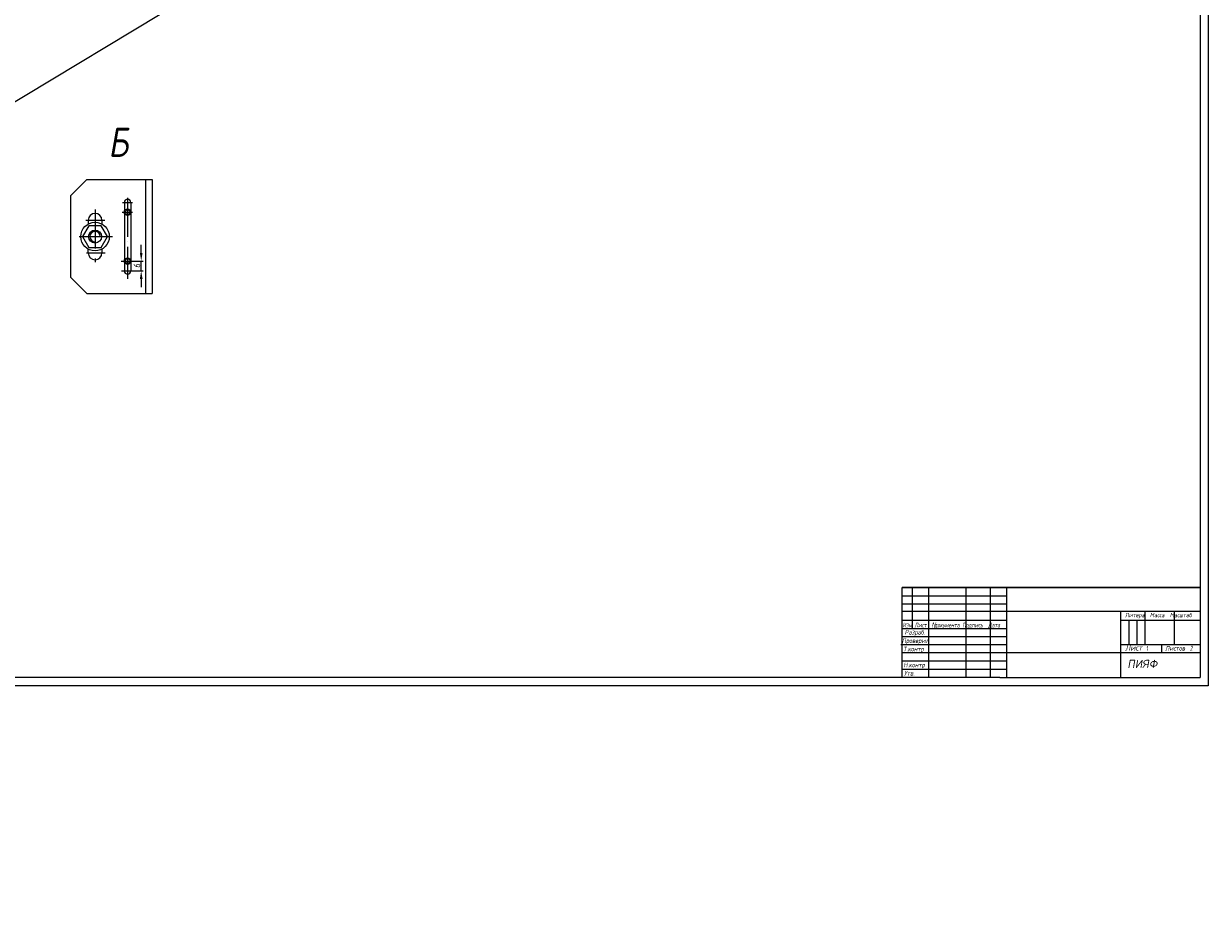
# Model space of a CAD drawing. Header units: millimetres. Extents: x -1577 to 1649, y 8206 to 9287.
# Tile 12 of 14: x 921 to 1649, y 8206 to 8746. Entities that reach past the tile are written whole.
import ezdxf

# ---------------------------------------------------------------- set-up
doc = ezdxf.new("R2010")
doc.units = ezdxf.units.MM
doc.linetypes.add('ACAD_ISO02W100', pattern=[15, 12, -3])
doc.linetypes.add('ACAD_ISO04W100', pattern=[30, 24, -3, 0, -3])
doc.layers.get('Defpoints').update_dxf_attribs({"color": 50, "linetype": 'ACAD_ISO02W100'})
for name, color, linetype in [('1', 3, 'Continuous'), ('3', 3, 'Continuous'), ('Layer4', 2, 'Continuous')]:
    doc.layers.add(name, color=color, linetype=linetype)
doc.layers.add('HATCH', color=4, linetype='Continuous', lineweight=20)
doc.layers.add('OSI', color=3, linetype='ACAD_ISO04W100', lineweight=15)
doc.styles.add('ROMANS', font='romans.shx', dxfattribs={"width": 0.8, "oblique": 10})
doc.styles.add('RUS', font='romans.shx', dxfattribs={"width": 0.8, "oblique": 10, "height": 4})
doc.dimstyles.new('ISO-25', dxfattribs={"dimtxt": 4, "dimasz": 5, "dimexe": 1.25, "dimexo": 0, "dimtad": 1, "dimtoh": 1, "dimdec": 0, "dimzin": 1, "dimtxsty": 'ROMANS', "dimcen": -3, "dimclrd": 256, "dimclre": 256, "dimclrt": 256, "dimazin": 0, "dimtfac": 1, "dimtdec": 0, "dimtmove": 0, "dimatfit": 3, "dimfxl": 0, "dimlwd": -1, "dimarcsym": 0})

# ---------------------------------------------------------------- blocks, each defined once
blk = doc.blocks.new('*D3')
at = {"layer": 'Defpoints', "color": 0}
for p in [(987.1, 8600.69), (993.44, 8600.69), (987.1, 8594.69)]:
    blk.add_point(p, dxfattribs=at)
at = {"layer": 'HATCH'}
for p, q in [((993.44, 8605.69), (993.44, 8610.69)), ((993.44, 8594.69), (993.44, 8600.69)), ((993.44, 8589.69), (993.44, 8584.69))]:
    blk.add_line(p, q, dxfattribs=at)
at = {"layer": 'HATCH', "lineweight": -2}
for p, q in [((987.1, 8600.69), (994.69, 8600.69)), ((987.1, 8594.69), (994.69, 8594.69))]:
    blk.add_line(p, q, dxfattribs=at)
at = {"layer": 'HATCH'}
for points in [[(992.61, 8605.69), (994.28, 8605.69), (993.44, 8600.69)], [(992.61, 8589.69), (994.28, 8589.69), (993.44, 8594.69)]]:
    blk.add_solid(points, dxfattribs=at)
at = {"layer": 'HATCH', "lineweight": -2, "insert": (990.82, 8597.69), "char_height": 4, "attachment_point": 5, "rotation": 90, "style": 'ROMANS'}
blk.add_mtext('6', dxfattribs=at)

msp = doc.modelspace()

# ---------------------------------------------------------------- linework, layer by layer
at = {"color": 7}
for p, q in [((1648.63, 9287.01), (1648.63, 8339.95)), ((1466.94, 8375.16), (1466.94, 8400.16)), ((1476.94, 8344.95), (1476.94, 8400.16)), ((1499.94, 8345.16), (1499.94, 8400.16)), ((1514.94, 8345.16), (1514.94, 8400.16))]:
    msp.add_line(p, q, dxfattribs=at)
at = {"lineweight": -2, "ltscale": 0.3}
for p, q in [((950.1, 8640.69), (960.1, 8650.69)), ((960.1, 8650.69), (1000.1, 8650.69)), ((996.1, 8650.69), (996.1, 8580.69)), ((1000.1, 8650.69), (1000.1, 8580.69)), ((950.1, 8640.69), (950.1, 8590.69)), ((983.1, 8636.69), (983.1, 8594.69)), ((987.1, 8636.69), (987.1, 8594.69)), ((960.85, 8625.69), (960.85, 8623.34)), ((969.35, 8625.69), (969.35, 8623.34)), ((960.85, 8605.69), (960.85, 8608.04)), ((969.35, 8608.04), (969.35, 8605.69)), ((960.1, 8580.69), (950.1, 8590.69)), ((981.35, 8594.69), (988.1, 8594.69)), ((960.1, 8580.69), (1000.1, 8580.69))]:
    msp.add_line(p, q, dxfattribs=at)
at = {"color": 7, "ltscale": 20}
msp.add_line((1524.94, 8385.71), (1643.63, 8385.71), dxfattribs=at)
for p, q in [((1599.94, 8365.16), (1599.94, 8380.16)), ((1604.94, 8365.16), (1604.94, 8380.16)), ((1459.94, 8365.16), (1459.96, 8365.16)), ((1520.59, 8344.95), (652.79, 8344.95)), ((1648.63, 8339.95), (261.11, 8339.95))]:
    msp.add_line(p, q)
at = {"color": 7}
for points in [[(1396.44, 9282.01), (1643.63, 9282.01), (1643.63, 8344.95)], [(1643.63, 8400.16), (1460.61, 8400.16)], [(1460.61, 8400.16), (1643.63, 8400.16)], [(1460.62, 8345.03), (1460.62, 8400.16)], [(1524.94, 8345.16), (1524.94, 8400.16)], [(1460.63, 8380.16), (1524.94, 8380.16)], [(1594.94, 8345.16), (1594.94, 8385.16)], [(1594.94, 8380.16), (1643.63, 8380.16)], [(1609.94, 8365.16), (1609.94, 8385.16)], [(1627.94, 8365.16), (1627.94, 8385.16)], [(1460.59, 8375.16), (1524.94, 8375.16)], [(1594.94, 8365.16), (1643.63, 8365.16)], [(1619.94, 8365.16), (1619.94, 8360.16)], [(1525.74, 8360.28), (1643.63, 8360.28)], [(1520.59, 8344.95), (1643.63, 8344.95)]]:
    msp.add_lwpolyline(points, dxfattribs=at)
at = {"lineweight": -2, "ltscale": 0.3}
msp.add_lwpolyline([(961.25, 8622.36), (957.4, 8615.69), (961.25, 8609.02), (968.95, 8609.02), (972.8, 8615.69), (968.95, 8622.36)], close=True, dxfattribs=at)
for centre, radius in [((985.1, 8630.69), 2), ((985.1, 8630.69), 1.5), ((965.1, 8615.69), 8.75), ((965.1, 8615.69), 4), ((985.1, 8600.69), 2), ((985.1, 8600.69), 1.5)]:
    msp.add_circle(centre, radius, dxfattribs=at)
for centre, radius, start, end in [((985.1, 8636.69), 2, 0, 180), ((965.1, 8625.69), 4.25, 0, 180), ((965.1, 8615.69), 3.2, 0, 270), ((965.1, 8605.69), 4.25, 180, 0), ((985.1, 8594.69), 2, 180, 0)]:
    msp.add_arc(centre, radius, start, end, dxfattribs=at)
at = {"layer": '1', "color": 3}
for p, q in [((1460.63, 8395.16), (1524.94, 8395.16)), ((1460.61, 8390.16), (1524.94, 8390.16)), ((1460.63, 8385.71), (1525.74, 8385.71)), ((1460.59, 8370.16), (1524.94, 8370.16)), ((1460.67, 8365.16), (1524.94, 8365.16)), ((1460.61, 8360.28), (1525.74, 8360.28)), ((1460.59, 8350.16), (1524.94, 8350.16)), ((1460.61, 8355.16), (1524.94, 8355.16))]:
    msp.add_line(p, q, dxfattribs=at)
at = {"layer": 'Layer4'}
msp.add_line((99.84, 8205.75), (1597.4, 9110.01), dxfattribs=at)
at = {"layer": 'OSI'}
for p, q in [((981.96, 8636.69), (988.18, 8636.69)), ((985.1, 8639.47), (985.1, 8589.81)), ((965.1, 8632.37), (965.1, 8600.01)), ((981.75, 8630.69), (988.14, 8630.69)), ((959.48, 8625.69), (971.13, 8625.69)), ((955.26, 8615.69), (975.72, 8615.69)), ((959.83, 8605.69), (971.25, 8605.69)), ((981.19, 8600.69), (988.92, 8600.69))]:
    msp.add_line(p, q, dxfattribs=at)

# ---------------------------------------------------------------- texts
at = {"color": 3, "style": 'ROMANS', "oblique": 10}
for s, height, width, p in [('Литера  Масса  Масштаб', 2.6268, 0.8, (1597.45, 8382.01)), ('Изм Лист   документа Подпись  Дата', 2.8, 0.7, (1460.97, 8375.79)), ('Проверил', 2.8, 0.8, (1460.52, 8366.21)), ('Лист', 3.5, 0.8, (1597.62, 8361.5)), ('Т.контр', 2.8, 0.8, (1461.36, 8361.06)), ('Листов', 2.8, 0.8, (1622.18, 8361.5)), ('Н.контр', 2.8, 0.8, (1461.47, 8351.27)), ('Утв.', 2.8, 0.8, (1461.89, 8346.21))]:
    msp.add_text(s, height=height, dxfattribs=dict(at, width=width)).set_placement(p)
at = {"color": 3, "oblique": 10, "width": 0.7}
msp.add_text('N', height=3, dxfattribs=at).set_placement((1478.77, 8375.79))
at = {"color": 3, "lineweight": -2, "ltscale": 0.3, "insert": (979.36, 8673.61), "char_height": 18, "attachment_point": 5, "style": 'ROMANS'}
msp.add_mtext('{\\fRomanS|b0|i0|c204|p2;Б}', dxfattribs=at)
at = {"color": 3, "style": 'RUS', "oblique": 10, "width": 0.7}
for tag, p in [('2', (1637.29, 8361.48)), ('1', (1610.24, 8361.33))]:
    msp.add_attdef(tag, p, '1', height=3, dxfattribs=at)
at = {"layer": '1', "style": 'ROMANS', "oblique": 10}
msp.add_text('  ПИЯФ', height=5, dxfattribs=at).set_placement((1592.3, 8350.84))
at = {"layer": '3', "color": 3, "style": 'ROMANS', "oblique": 10, "width": 0.8}
msp.add_text('Разраб.', height=2.8, dxfattribs=at).set_placement((1462.24, 8371.37))

# ---------------------------------------------------------------- dimensions: what is measured, and where the dimension line sits
at = {"layer": 'HATCH', "lineweight": -2, "ltscale": 0.3}
dim = msp.add_linear_dim(base=(993.44, 8600.69), p1=(987.1, 8594.69), p2=(987.1, 8600.69), angle=90, dimstyle='ISO-25', dxfattribs=at)
dim.commit()
dim.dimension.update_dxf_attribs({"geometry": '*D3', "text_midpoint": (990.82, 8597.69)})

doc.saveas('drawing.dxf')
